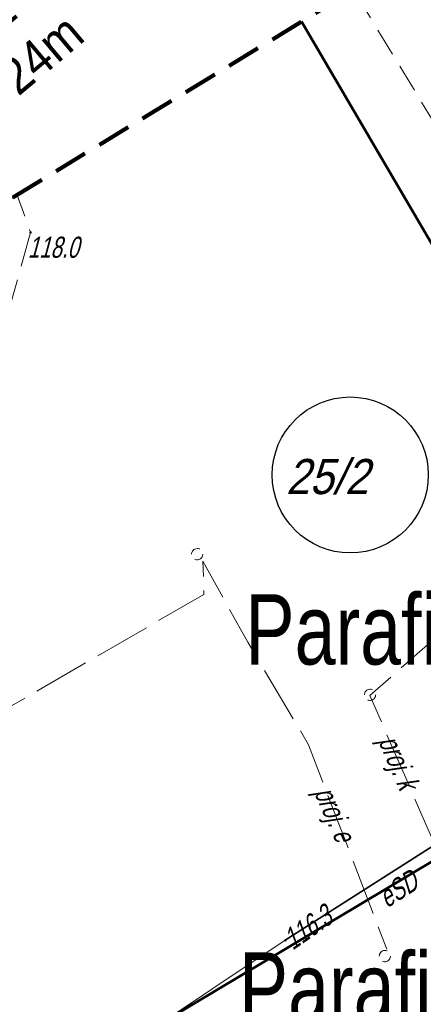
# Model space of a CAD drawing. Extents: x 7463256 to 7464485, y 5957341 to 5958260.
# Tile 226 of 256: x 7464128 to 7464142, y 5957916 to 5957951. Entities that reach past the tile are written whole.
import ezdxf
from ezdxf import colors
from ezdxf.entities.mleader import LeaderData, LeaderLine
from ezdxf.math import Vec2, Vec3

# ---------------------------------------------------------------- set-up
doc = ezdxf.new("R2010")
doc.units = 0
doc.header["$MEASUREMENT"] = 0
for name, pattern in [('218-500', [1, 0.5, -0.5]), ('4', [1.8, 1.2, -0.6]), ('l219_500', [0]), ('mz1.0_0.5', [1.5, 1, -0.5]), ('mz1.25_0.5', [1.75, 1.25, -0.5]), ('mz2.0_0.5', [2.5, 2, -0.5])]:
    doc.linetypes.add(name, pattern=pattern)
doc.layers.get('0').update_dxf_attribs({"color": 2, "linetype": 'CONTINUOUS', "lineweight": 5})
for name, color, linetype in [('218-Granica użytku', 7, 'CONTINUOUS'), ('219-Linia granicy', 7, 'CONTINUOUS'), ('@dzialki', 6, 'CONTINUOUS'), ('chodnik (powierzchnia)', 7, 'CONTINUOUS'), ('Obszar opracowania', 7, 'CONTINUOUS'), ('przewód elektroenergetyczny (linia)', 7, 'CONTINUOUS'), ('przewód elektroenergetyczny (linia)-Atr1', 7, 'CONTINUOUS'), ('przewód elektroenergetyczny - projektowany lub w budowie (linia) - ob. projektowany', 7, 'CONTINUOUS'), ('przewód elektroenergetyczny - projektowany lub w budowie (linia) - ob. projektowany-Atr1', 7, 'CONTINUOUS'), ('przewód kanalizacyjny - projektowany lub w budowie (linia) - ob. projektowany', 7, 'CONTINUOUS'), ('przewód kanalizacyjny - projektowany lub w budowie (linia) - ob. projektowany-Atr1', 7, 'CONTINUOUS'), ('punkt o określonej wysokości (sieć elektroenergetyczna)', 7, 'CONTINUOUS'), ('punkt o określonej wysokości (sieć elektroenergetyczna)-Atr2', 7, 'CONTINUOUS'), ('punkt wysokościowy naturalny', 7, 'CONTINUOUS'), ('punkt wysokościowy naturalny-Atr2', 7, 'CONTINUOUS'), ('rura ochronna - przewód elektroenergetyczny (linia)', 7, 'CONTINUOUS'), ('skarpa nieumocniona (powierzchnia)', 7, 'CONTINUOUS'), ('urządzenie techniczne projektowane lub w budowie (sieć elektroenergetyczna) - punkt - ob. projektowany', 7, 'CONTINUOUS'), ('urządzenie techniczne projektowane lub w budowie (sieć kanalizacyjna) - punkt - ob. projektowany', 7, 'CONTINUOUS')]:
    doc.layers.add(name, color=color, linetype=linetype)
doc.layers.add('@Właściciele', color=6, linetype='CONTINUOUS', lineweight=20, plot=False)
doc.layers.add('OBMBS-21-18876-opis proj', color=1, linetype='CONTINUOUS', lineweight=18)
doc.styles.get("Standard").update_dxf_attribs({"font": 'txt', "width": 0.75})

# ---------------------------------------------------------------- blocks, each defined once
blk = doc.blocks.new('PW01')
at = {"linetype": 'Continuous', "lineweight": 13}
h = blk.add_hatch(color=0, dxfattribs=at)
edge = h.paths.add_edge_path()
edge.add_arc((0, 0), 0.045, 0, 360)
blk = doc.blocks.new('US01P')
at = {"color": 0, "linetype": 'Continuous', "lineweight": 13}
for points in [[(0.082, 0.181), (0.072, 0.186), (0.034, 0.197), (-0.006, 0.2), (-0.046, 0.194), (-0.084, 0.182), (-0.118, 0.161), (-0.148, 0.135), (-0.172, 0.103), (-0.189, 0.066), (-0.198, 0.028), (-0.2, -0.001)], [(-0.082, -0.182), (-0.061, -0.191), (-0.022, -0.199), (0.018, -0.199), (0.057, -0.192), (0.094, -0.177), (0.127, -0.155), (0.155, -0.126), (0.177, -0.093), (0.192, -0.056), (0.199, -0.016), (0.2, 0)]]:
    blk.add_lwpolyline(points, dxfattribs=at)

msp = doc.modelspace()

# ---------------------------------------------------------------- linework, layer by layer
at = {"layer": '218-Granica użytku', "color": 3, "linetype": '218-500', "lineweight": 18, "flags": 128}
msp.add_lwpolyline([(7464137.562, 5957951.181), (7464151.71, 5957927)], dxfattribs=at)
at = {"layer": '219-Linia granicy', "color": 3, "linetype": 'l219_500', "lineweight": 50, "flags": 128}
for points in [[(7464151.71, 5957927), (7464137.562, 5957951.181)], [(7464151.71, 5957927), (7464065.77, 5957875.65)]]:
    msp.add_lwpolyline(points, dxfattribs=at)
at = {"layer": '@dzialki', "lineweight": 30}
msp.add_circle((7464139.288, 5957935.058), 2.773, dxfattribs=at)
at = {"layer": 'chodnik (powierzchnia)', "color": 7, "linetype": 'mz1.0_0.5', "lineweight": 18, "flags": 128}
msp.add_lwpolyline([(7464183.45, 5957956.68), (7464184.7, 5957957.22), (7464186.57, 5957957.22), (7464188.37, 5957956.49), (7464189.96, 5957954.85), (7464190.86, 5957953.12), (7464195.04, 5957944.6), (7464195.13, 5957944.35), (7464192, 5957942.47), (7464192.38, 5957945.63), (7464190.41, 5957949.65), (7464187.83, 5957950.98), (7464182.18, 5957948.16), (7464178.7, 5957944.52), (7464166.26, 5957938.34), (7464167.73, 5957935.38), (7464177.04, 5957933.17), (7464172.33, 5957930.34), (7464171.8, 5957931.17), (7464160.85, 5957933.77), (7464158.45, 5957922.8), (7464158.99, 5957922), (7464155.21, 5957919.49), (7464155.09, 5957919.48), (7464156.06, 5957925.01), (7464154.03, 5957928.32), (7464147.42, 5957939.09), (7464139.405, 5957952.305)], dxfattribs=at)
at = {"layer": 'Obszar opracowania', "color": 132, "linetype": '4', "lineweight": 200, "flags": 128}
msp.add_lwpolyline([(7463648.63, 5957598.42), (7463381.17, 5957559), (7463352.31, 5957567.45), (7463255.88, 5957568.85), (7463280.41, 5957340.9), (7463468.95, 5957378.08), (7463536.66, 5957509.53), (7463626.95, 5957460.4), (7463653.5, 5957411.27), (7463734.5, 5957471.02), (7463879.22, 5957698.07), (7464314.97, 5957939.96), (7464470.72, 5957945.23), (7464483.34, 5958244.06), (7464262.86, 5958260.06), (7464240.11, 5958013.73), (7463789.91, 5957739.13), (7463712.41, 5957593.35)], close=True, dxfattribs=at)
at = {"layer": 'przewód elektroenergetyczny (linia)', "color": 1, "linetype": 'Continuous', "lineweight": 18, "flags": 128}
msp.add_lwpolyline([(7463940.57, 5957795.91), (7463943.95, 5957798.07), (7463947.77, 5957800.52), (7463956.72, 5957805.44), (7463968.14, 5957811.88), (7463974.88, 5957815.77), (7463989.87, 5957824.65), (7463994.07, 5957827.04), (7463997.53, 5957829.04), (7464004.46, 5957833.04), (7464015.08, 5957839.22), (7464033.55, 5957850.74), (7464041.34, 5957855.23), (7464060.73, 5957867.36), (7464076.97, 5957878.65), (7464094.2, 5957890.23), (7464099.12, 5957893.51), (7464116.3, 5957904.7), (7464136.98, 5957918.51), (7464147.1, 5957924.98), (7464187.29, 5957950.12)], dxfattribs=at)
at = {"layer": 'przewód elektroenergetyczny - projektowany lub w budowie (linia) - ob. projektowany', "color": 1, "linetype": 'mz2.0_0.5', "lineweight": 18, "flags": 128}
msp.add_lwpolyline([(7464107.175, 5957932.646), (7464107.32, 5957930.73), (7464107.38, 5957929.83), (7464105.34, 5957921.23), (7464103.53, 5957913.68), (7464101.91, 5957906.76), (7464113.3, 5957906.76), (7464118.68, 5957909.84), (7464120.31, 5957908.36), (7464117.23, 5957913.75), (7464116.85, 5957922.64), (7464119.28, 5957923.86), (7464119.98, 5957922.64), (7464134.09, 5957930.81), (7464134.05, 5957931.99), (7464135.65, 5957929.11), (7464137.81, 5957925.46), (7464140.59, 5957918.19)], dxfattribs=at)
at = {"layer": 'przewód kanalizacyjny - projektowany lub w budowie (linia) - ob. projektowany', "color": 34, "linetype": 'mz2.0_0.5', "lineweight": 18, "flags": 128}
msp.add_lwpolyline([(7464142.6, 5957929.52), (7464139.99, 5957927.21), (7464143.39, 5957919.38), (7464147.62, 5957910.12), (7464150.62, 5957913.57)], dxfattribs=at)
at = {"layer": 'rura ochronna - przewód elektroenergetyczny (linia)', "color": 1, "linetype": 'Continuous', "lineweight": 35, "flags": 128}
msp.add_lwpolyline([(7464136.98, 5957918.51), (7464147.1, 5957924.98)], dxfattribs=at)
at = {"layer": 'skarpa nieumocniona (powierzchnia)', "color": 7, "linetype": 'mz1.25_0.5', "lineweight": 18, "flags": 128}
msp.add_lwpolyline([(7464127.93, 5957943.68), (7464125.58, 5957935.23), (7464120.81, 5957931.41), (7464116.74, 5957926.46), (7464115.41, 5957922.34), (7464119.31, 5957921.57), (7464122.91, 5957912.71), (7464119.6, 5957904.82), (7464113.14, 5957899.33), (7464102.39, 5957894.48), (7464092.09, 5957889.49), (7464090.54, 5957892.38), (7464096.29, 5957894.54), (7464103.28, 5957899.76), (7464114.61, 5957905.93), (7464118.77, 5957912.57), (7464116.55, 5957918.16), (7464113.51, 5957918.91), (7464110.86, 5957928.45), (7464116.91, 5957935.15), (7464118.4, 5957938.71), (7464118.93, 5957939.82), (7464127.45, 5957945.01)], close=True, dxfattribs=at)

# ---------------------------------------------------------------- block references
at = {"layer": 'punkt o określonej wysokości (sieć elektroenergetyczna)', "color": 1, "linetype": 'Continuous', "lineweight": 13}
msp.add_blockref('PW01', (7464136.98, 5957918.51), dxfattribs=at)
at = {"layer": 'punkt wysokościowy naturalny', "color": 7, "linetype": 'Continuous', "lineweight": 13}
msp.add_blockref('PW01', (7464127.93, 5957943.68), dxfattribs=at)
at = {"layer": 'urządzenie techniczne projektowane lub w budowie (sieć elektroenergetyczna) - punkt - ob. projektowany', "color": 1, "linetype": 'Continuous', "lineweight": 18}
for p in [(7464133.85, 5957932.24), (7464140.52, 5957917.95)]:
    msp.add_blockref('US01P', p, dxfattribs=at)
at = {"layer": 'urządzenie techniczne projektowane lub w budowie (sieć kanalizacyjna) - punkt - ob. projektowany', "color": 34, "linetype": 'Continuous', "lineweight": 18}
msp.add_blockref('US01P', (7464139.99, 5957927.24), dxfattribs=at)

# ---------------------------------------------------------------- texts
at = {"layer": '@dzialki', "linetype": 'Continuous', "lineweight": 30, "oblique": 15, "width": 0.9}
msp.add_text('25/2', height=1.25, dxfattribs=at).set_placement((7464137.004, 5957934.376))
at = {"layer": '@Właściciele', "char_height": 2.5, "width": 5.76377, "attachment_point": 1}
for insert in [(7464135.564, 5957930.816), (7464135.333, 5957918.079)]:
    msp.add_mtext('{\\fArial|b0|i0|c238|p34;Parafia}', dxfattribs=dict(at, insert=insert))
at = {"layer": 'przewód elektroenergetyczny (linia)-Atr1', "color": 1, "oblique": 15, "width": 0.72}
msp.add_text('eSD', height=0.75, rotation=32.45, dxfattribs=at).set_placement((7464140.59, 5957919.64))
at = {"layer": 'przewód elektroenergetyczny - projektowany lub w budowie (linia) - ob. projektowany-Atr1', "color": 1, "oblique": 15, "width": 0.72}
msp.add_text('proj. e', height=0.75, rotation=293.63, dxfattribs=at).set_placement((7464137.99, 5957923.78))
at = {"layer": 'przewód kanalizacyjny - projektowany lub w budowie (linia) - ob. projektowany-Atr1', "color": 34, "oblique": 15, "width": 0.72}
msp.add_text('proj. k', height=0.75, rotation=293.29, dxfattribs=at).set_placement((7464140.27, 5957925.61))
at = {"layer": 'punkt o określonej wysokości (sieć elektroenergetyczna)-Atr2', "color": 1, "oblique": 15, "width": 0.72}
msp.add_text('116.3', height=0.75, rotation=34.76, dxfattribs=at).set_placement((7464137.24, 5957918.14))
at = {"layer": 'punkt wysokościowy naturalny-Atr2', "color": 7, "oblique": 15, "width": 0.72}
msp.add_text('118.0', height=0.75, dxfattribs=at).set_placement((7464127.83, 5957942.78))

# ---------------------------------------------------------------- next in the draw order: leaders
at = {"layer": 'OBMBS-21-18876-opis proj', "lineweight": 20}
ml = msp.add_multileader_mtext('Standard', dxfattribs=at)
ml.set_content('\\pxqc;{\\W0.9;\\fArial|b0|i0|c238|p34;proj. przecisk mechaniczny SRS160\\PL=24m}', color=256)
ml.set_leader_properties()
ml.build(insert=Vec2(0, 0))
ml.multileader.update_dxf_attribs({"has_text_frame": 1, "text_right_attachment_type": 0, "dogleg_length": 0.36, "arrow_head_size": 1.3})
ctx = ml.context
ctx.base_point, ctx.char_height, ctx.arrow_head_size, ctx.landing_gap_size, ctx.plane_origin, ctx.plane_x_axis, ctx.plane_y_axis = Vec3(7464117.342, 5957946.31, -10.8), 1.3, 1.3, 0.09, Vec3(7464127.536, 5958056.286, -10.8), Vec3(0.765565, 0.643359), Vec3(-0.643359, 0.765565)
ctx.right_attachment, ctx.text_align_type = 0, 2
notes = []
notes.append((ctx, [(0, (1, 1, 0), (7464132.181, 5957959.8, -10.8), (-0.765565, -0.643359), 0.36, [(0, [(7464156.134, 5957941.441, -10.8)], 0, [])])]))
ctx.mtext.insert, ctx.mtext.text_direction, ctx.mtext.rotation, ctx.mtext.width, ctx.mtext.defined_height, ctx.mtext.alignment, ctx.mtext.flow_direction = Vec3(7464124.373, 5957953.238, -10.8), Vec3(0.765565, 0.643359), 0.698877, 20.43589, 27.692, 2, 5
ctx.mtext.has_bg_fill, ctx.mtext.bg_color, ctx.mtext.bg_scale_factor, ctx.mtext.bg_transparency, ctx.mtext.use_window_bg_color = 1, -1023410167, 1.5, 0, 1
for ctx, leaders in notes:
    for number, flags, end, landing, length, lines in leaders:
        leader = LeaderData()
        leader.index, (leader.has_last_leader_line, leader.has_dogleg_vector, leader.attachment_direction) = number, flags
        leader.last_leader_point, leader.dogleg_vector, leader.dogleg_length = Vec3(end), Vec3(landing), length
        for number, points, colour, breaks in lines:
            line = LeaderLine()
            line.index, line.vertices, line.color, line.breaks = number, Vec3.list(points), colors.encode_raw_color(colour), breaks
            leader.lines.append(line)
        ctx.leaders.append(leader)

doc.saveas('drawing.dxf')
